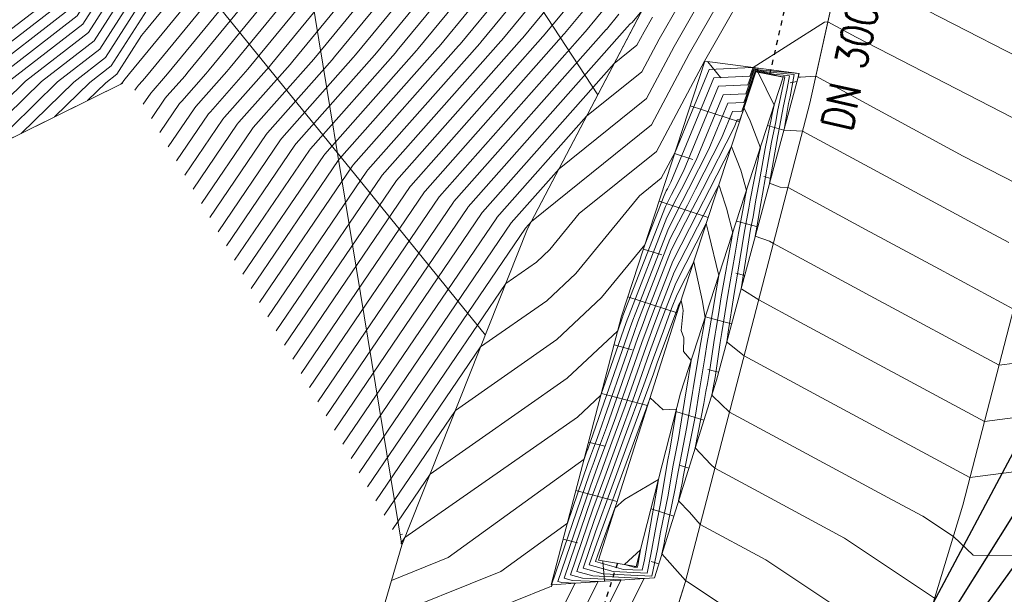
# Model space of a CAD drawing. Header units: metres. Extents: x 3490449 to 3490968, y 5754217 to 5754743.
# Tile 37 of 212: x 3490619 to 3490639, y 5754357 to 5754368. Entities that reach past the tile are written whole.
import ezdxf

# ---------------------------------------------------------------- set-up
doc = ezdxf.new("R2010")
doc.units = ezdxf.units.M
doc.header["$LTSCALE"] = 0.25
doc.linetypes.add('Kartierung-07$0$AUSGEZOGEN', pattern=[0])
doc.linetypes.add('Kartierung-07$0$STRICHLINIE', pattern=[19.05, 12.7, -6.35])
for name, color, linetype, lineweight, true_color in [('Kartierung-07$0$$BOESCHUNG', 7, 'Continuous', 18, 0x82563a), ('Kartierung-07$0$$BRUCH', 7, 'Continuous', 18, 0x82563a), ('Kartierung-07$0$$HOEHEN_Haupt', 7, 'Continuous', 18, 0x82563a), ('Kartierung-07$0$$HOEHEN_Mittel', 7, 'Continuous', 18, 0x82563a), ('Kartierung-07$0$B_Befestigt', 7, 'Continuous', 18, 0x82563a), ('Kartierung-07$0$B_Boeschung_OK', 7, 'Continuous', 18, 0x82563a), ('Kartierung-07$0$B_Boeschung_UK', 7, 'Continuous', 18, 0x82563a), ('Kartierung-07$0$Hilfe_DGM', 7, 'Continuous', 18, 0x82563a)]:
    doc.layers.add(name, color=color, linetype=linetype, lineweight=lineweight, true_color=true_color)
for name, color, linetype, true_color in [('Kartierung-07$0$B_Gasleitung_Schrift', 7, 'Kartierung-07$0$AUSGEZOGEN', 0x82563a), ('Kartierung-07$0$B_RW-Leitung_Aus', 7, 'Kartierung-07$0$STRICHLINIE', 0x82563a), ('Kartierung-07$0$B_RW-Leitung_Schrift_Aus', 7, 'Kartierung-07$0$AUSGEZOGEN', 0x82563a), ('Kartierung-07$0$B_Stromleitung_Schrift', 7, 'Kartierung-07$0$AUSGEZOGEN', 0x82563a), ('Kartierung-07$0$B_Wasserleitung_Schrift', 7, 'Kartierung-07$0$AUSGEZOGEN', 0x82563a)]:
    doc.layers.add(name, color=color, linetype=linetype, true_color=true_color)
doc.styles.add('Kartierung-07$0$STANDARD', font='romans.shx', dxfattribs={"width": 0.8})

msp = doc.modelspace()

# ---------------------------------------------------------------- linework, layer by layer
at = {"layer": 'Kartierung-07$0$$BOESCHUNG', "ltscale": 0.02}
for p, q in [((3490625.237, 5754374.844), (3490630.632, 5754366.568)), ((3490620.937, 5754370.973, 151.906), (3490628.393, 5754361.781, 148.577)), ((3490632.828, 5754367.229), (3490633.082, 5754366.907)), ((3490633.82, 5754367.101), (3490633.809, 5754367.019)), ((3490634.602, 5754366.834), (3490634.467, 5754366.811)), ((3490632.473, 5754366.349), (3490633.457, 5754366.028)), ((3490634.342, 5754365.868), (3490634.016, 5754365.956)), ((3490632.163, 5754365.398), (3490632.527, 5754365.28)), ((3490634.081, 5754364.903), (3490633.943, 5754364.94)), ((3490631.853, 5754364.447), (3490632.834, 5754364.127)), ((3490633.821, 5754363.937), (3490633.397, 5754364.052)), ((3490631.543, 5754363.497), (3490631.906, 5754363.378)), ((3490633.561, 5754362.972), (3490633.385, 5754363.019)), ((3490631.233, 5754362.546), (3490632.213, 5754362.226)), ((3490633.3, 5754362.006), (3490632.777, 5754362.147)), ((3490630.957, 5754361.585), (3490631.316, 5754361.491)), ((3490633.04, 5754361.041), (3490632.828, 5754361.098)), ((3490630.704, 5754360.618), (3490631.625, 5754360.377)), ((3490632.746, 5754360.085), (3490632.189, 5754360.26)), ((3490630.451, 5754359.65), (3490630.773, 5754359.566)), ((3490632.447, 5754359.131), (3490632.26, 5754359.189)), ((3490630.198, 5754358.683), (3490631.019, 5754358.468)), ((3490632.147, 5754358.177), (3490631.694, 5754358.319)), ((3490626.696, 5754357.805), (3490626.742, 5754357.813)), ((3490629.945, 5754357.715), (3490630.23, 5754357.641)), ((3490630.764, 5754356.88), (3490630.736, 5754357.285)), ((3490631.848, 5754357.222), (3490631.699, 5754357.269))]:
    msp.add_line(p, q, dxfattribs=at)
at = {"layer": 'Kartierung-07$0$$BRUCH', "ltscale": 0.02}
for p, q in [((3490634.861, 5754366.401), (3490636.858, 5754375.441)), ((3490629.235, 5754363.899), (3490633.455, 5754371.957)), ((3490637.908, 5754358.394), (3490640.702, 5754369.225)), ((3490631.107, 5754362.16), (3490632.763, 5754367.237)), ((3490632.763, 5754367.237), (3490634.646, 5754366.995)), ((3490632.248, 5754362.336), (3490633.783, 5754367.024)), ((3490634.646, 5754366.995), (3490632.998, 5754360.886)), ((3490633.783, 5754367.024), (3490634.329, 5754366.919)), ((3490614.22, 5754363.359), (3490621.17, 5754366.804)), ((3490634.329, 5754366.919), (3490632.283, 5754360.626)), ((3490632.373, 5754356.856), (3490634.861, 5754366.401)), ((3490626.73, 5754357.596), (3490629.235, 5754363.899)), ((3490630.648, 5754357.3), (3490632.248, 5754362.336)), ((3490629.707, 5754356.806), (3490631.107, 5754362.16)), ((3490632.998, 5754360.886), (3490631.762, 5754356.949)), ((3490632.283, 5754360.626), (3490631.401, 5754357.17)), ((3490635.114, 5754349.196), (3490637.908, 5754358.394)), ((3490631.401, 5754357.17), (3490630.648, 5754357.3)), ((3490631.762, 5754356.949), (3490629.707, 5754356.806)), ((3490630.017, 5754349.286), (3490632.373, 5754356.856))]:
    msp.add_line(p, q, dxfattribs=at)
at = {"layer": 'Kartierung-07$0$$HOEHEN_Haupt', "ltscale": 0.02}
for points in [[(3490617.824, 5754365.145), (3490619.552, 5754366.834), (3490620.598, 5754367.643), (3490622.944, 5754371.308), (3490622.988, 5754371.362), (3490624.725, 5754373.474), (3490625.688, 5754374.111), (3490626.075, 5754375.388), (3490626.055, 5754375.821), (3490625.637, 5754376.774), (3490624.716, 5754377.986), (3490623.596, 5754379.458), (3490625.288, 5754382.494), (3490626.521, 5754384.719), (3490628.637, 5754385.95), (3490628.783, 5754386.072), (3490630.113, 5754387.249), (3490631.211, 5754389.427), (3490631.767, 5754390.531), (3490632.911, 5754391.63), (3490632.733, 5754392.335)], [(3490627.092, 5754387.19), (3490626.195, 5754385.404), (3490625.129, 5754384.783), (3490624.739, 5754384.08), (3490622.843, 5754380.677), (3490620.902, 5754377.419), (3490622.568, 5754375.135), (3490622.74, 5754374.755), (3490622.825, 5754373.732), (3490622.868, 5754372.902), (3490620.033, 5754368.472), (3490617.954, 5754366.865), (3490614.518, 5754363.507)], [(3490636.116, 5754386.589), (3490634.615, 5754383.988), (3490634.265, 5754381.89), (3490635.004, 5754381.971), (3490635.295, 5754381.746), (3490635.84, 5754381.17), (3490635.728, 5754380.396), (3490635.58, 5754379.888), (3490634.344, 5754376.743), (3490634.263, 5754376.481), (3490634.176, 5754376.2), (3490634.136, 5754376.076), (3490634.063, 5754375.844), (3490633.617, 5754374.921), (3490631.147, 5754373.227), (3490630.068, 5754371.927), (3490628.114, 5754370.635), (3490625.39, 5754367.323), (3490625.342, 5754367.265), (3490624.056, 5754365.81), (3490624.025, 5754365.776), (3490622.901, 5754364.123)], [(3490629.545, 5754384.799), (3490629.572, 5754384.171), (3490630.077, 5754383.317), (3490631.252, 5754381.09), (3490631.347, 5754380.966), (3490631.331, 5754380.953), (3490633.21, 5754377.41), (3490633.711, 5754376.769), (3490634.002, 5754377.12), (3490633.706, 5754376.366), (3490633.705, 5754376.362), (3490633.704, 5754376.357), (3490633.703, 5754376.356), (3490633.702, 5754376.352), (3490633.695, 5754376.337), (3490630.044, 5754373.834), (3490629.622, 5754373.325), (3490626.984, 5754371.581), (3490623.308, 5754367.111), (3490623.244, 5754367.033), (3490622.628, 5754366.337), (3490622.589, 5754366.293), (3490622.073, 5754365.535)], [(3490627.913, 5754384.655), (3490626.364, 5754381.861), (3490626.701, 5754381.222), (3490628.492, 5754378.87), (3490628.197, 5754378.628), (3490628.455, 5754378.14), (3490628.202, 5754377.326), (3490628.592, 5754374.906), (3490628.377, 5754374.195), (3490625.855, 5754372.528), (3490621.306, 5754366.997), (3490621.191, 5754366.857), (3490621.163, 5754366.814), (3490621.151, 5754366.804), (3490621.13, 5754366.784)], [(3490638.927, 5754383.222), (3490638.194, 5754383.355), (3490637.814, 5754383.066), (3490637.376, 5754381.993), (3490637.248, 5754381.822), (3490636.552, 5754381.245), (3490636.345, 5754381.408), (3490636.267, 5754381.387), (3490636.101, 5754380.243), (3490635.795, 5754379.188), (3490634.983, 5754377.12), (3490634.821, 5754376.599), (3490634.648, 5754376.042), (3490634.57, 5754375.796), (3490634.424, 5754375.336), (3490633.54, 5754373.504), (3490632.25, 5754372.62), (3490630.515, 5754370.528), (3490629.244, 5754369.688), (3490627.472, 5754367.534), (3490627.441, 5754367.497), (3490625.483, 5754365.284), (3490625.461, 5754365.258), (3490623.729, 5754362.712)], [(3490630.373, 5754368.742), (3490629.554, 5754367.746), (3490629.54, 5754367.729), (3490626.911, 5754364.757), (3490626.897, 5754364.741), (3490624.557, 5754361.3)], [(3490631.721, 5754368.116), (3490631.555, 5754367.826), (3490631.413, 5754367.557), (3490630.96, 5754367.194), (3490628.338, 5754364.23), (3490628.333, 5754364.224), (3490625.385, 5754359.888)], [(3490646.853, 5754365.145), (3490644.4, 5754365.088), (3490641.161, 5754365.355), (3490639.781, 5754365.656), (3490635.779, 5754367.717), (3490635.219, 5754368.021), (3490635.148, 5754368.017), (3490633.729, 5754367.113), (3490633.708, 5754367.115), (3490633.705, 5754367.116), (3490633.704, 5754367.112), (3490632.854, 5754367.073), (3490632.173, 5754365.428), (3490631.897, 5754364.908), (3490631.462, 5754364.558), (3490630.194, 5754363.008), (3490629.616, 5754362.464), (3490628.299, 5754361.545), (3490626.213, 5754358.477)], [(3490626.293, 5754356.101), (3490628.701, 5754357.073), (3490630.028, 5754358.033), (3490630.435, 5754359.225), (3490630.488, 5754359.367), (3490630.547, 5754359.528), (3490630.619, 5754359.725), (3490631.356, 5754361.835), (3490631.434, 5754362.046), (3490631.499, 5754362.22), (3490632.069, 5754363.69), (3490632.418, 5754364.372), (3490632.579, 5754364.687), (3490633.099, 5754365.703), (3490633.32, 5754366.238), (3490633.505, 5754366.246), (3490633.782, 5754367.025), (3490633.828, 5754367.015), (3490634.147, 5754366.36), (3490634.103, 5754366.154), (3490634.096, 5754366.112), (3490633.968, 5754365.497), (3490633.871, 5754364.935), (3490633.775, 5754364.44), (3490633.726, 5754364.141), (3490633.679, 5754363.894), (3490633.488, 5754362.701), (3490633.504, 5754362.695), (3490633.84, 5754362.485), (3490634.674, 5754362.034), (3490638.338, 5754360.061), (3490640.12, 5754360.294)], [(3490636.599, 5754354.084), (3490632.42, 5754356.869), (3490632.382, 5754356.89), (3490632.325, 5754356.953), (3490631.911, 5754357.424), (3490631.954, 5754357.627), (3490631.965, 5754357.686), (3490632.177, 5754358.728), (3490632.233, 5754359.06), (3490632.409, 5754359.955), (3490632.519, 5754360.641), (3490632.534, 5754360.717), (3490632.669, 5754361.522), (3490632.685, 5754361.634), (3490632.743, 5754361.969), (3490632.744, 5754361.975), (3490632.77, 5754362.125), (3490632.717, 5754362.452), (3490632.544, 5754363.24), (3490632.214, 5754362.594), (3490632.105, 5754362.314), (3490631.94, 5754361.869), (3490631.742, 5754361.332), (3490631.554, 5754360.793), (3490631.162, 5754359.726), (3490630.842, 5754358.855), (3490630.561, 5754358.089), (3490630.213, 5754357.072), (3490630.534, 5754356.984), (3490631.556, 5754356.935), (3490629.841, 5754353.546)]]:
    msp.add_lwpolyline(points, dxfattribs=at)
at = {"layer": 'Kartierung-07$0$$HOEHEN_Mittel', "ltscale": 0.02}
for points in [[(3490636.117, 5754395.422), (3490636.623, 5754393.427), (3490633.384, 5754390.319), (3490632.684, 5754388.93), (3490631.783, 5754388.073), (3490631.348, 5754387.748), (3490629.208, 5754385.853), (3490628.827, 5754385.537), (3490627.356, 5754384.681), (3490625.617, 5754381.543), (3490625.22, 5754380.83), (3490627.318, 5754378.074), (3490627.35, 5754378.031), (3490627.399, 5754377.92), (3490627.515, 5754377.179), (3490627.758, 5754375.671), (3490627.302, 5754374.161), (3490625.403, 5754372.906), (3490621.979, 5754368.743), (3490621.892, 5754368.638), (3490620.937, 5754367.145), (3490620.511, 5754366.816), (3490619.808, 5754366.129)], [(3490634.989, 5754394.393), (3490635.385, 5754392.828), (3490632.845, 5754390.39), (3490631.827, 5754388.37), (3490631.604, 5754388.157), (3490631.496, 5754388.076), (3490629.066, 5754385.926), (3490628.763, 5754385.675), (3490627.078, 5754384.694), (3490625.507, 5754381.86), (3490624.678, 5754380.373), (3490626.45, 5754378.045), (3490626.779, 5754377.612), (3490627.272, 5754376.489), (3490627.294, 5754376.345), (3490627.341, 5754376.053), (3490626.764, 5754374.145), (3490625.177, 5754373.096), (3490622.315, 5754369.616), (3490622.243, 5754369.528), (3490620.824, 5754367.311), (3490620.192, 5754366.822), (3490619.146, 5754365.801)], [(3490618.485, 5754365.473), (3490619.872, 5754366.828), (3490620.711, 5754367.477), (3490622.593, 5754370.418), (3490622.651, 5754370.489), (3490624.951, 5754373.285), (3490626.226, 5754374.128), (3490626.737, 5754375.818), (3490626.729, 5754376.005), (3490626.208, 5754377.193), (3490625.583, 5754378.015), (3490624.137, 5754379.915), (3490625.398, 5754382.177), (3490626.799, 5754384.706), (3490628.7, 5754385.812), (3490628.924, 5754385.999), (3490630.97, 5754387.81), (3490631.411, 5754388.683), (3490632.306, 5754390.46), (3490634.148, 5754392.229), (3490633.861, 5754393.364)], [(3490651.255, 5754392.062), (3490643.866, 5754386.312), (3490641.449, 5754386.801), (3490638.658, 5754387.305), (3490637.215, 5754386.206), (3490635.547, 5754382.127), (3490635.478, 5754382.034), (3490636.038, 5754381.443), (3490635.877, 5754380.335), (3490635.666, 5754379.608), (3490634.6, 5754376.894), (3490634.486, 5754376.528), (3490634.365, 5754376.137), (3490634.31, 5754375.964), (3490634.207, 5754375.641), (3490633.586, 5754374.354), (3490631.589, 5754372.984), (3490630.247, 5754371.367), (3490628.566, 5754370.256), (3490626.223, 5754367.407), (3490626.182, 5754367.358), (3490624.627, 5754365.6), (3490624.599, 5754365.569), (3490623.233, 5754363.558)], [(3490652.968, 5754392.239), (3490643.654, 5754384.991), (3490640.609, 5754385.608), (3490638.503, 5754385.988), (3490637.414, 5754385.159), (3490636.157, 5754382.082), (3490635.938, 5754381.789), (3490636.137, 5754381.579), (3490635.952, 5754380.305), (3490635.709, 5754379.468), (3490634.727, 5754376.969), (3490634.598, 5754376.552), (3490634.459, 5754376.105), (3490634.397, 5754375.908), (3490634.279, 5754375.539), (3490633.571, 5754374.071), (3490631.809, 5754372.863), (3490630.336, 5754371.088), (3490628.792, 5754370.067), (3490626.639, 5754367.45), (3490626.602, 5754367.404), (3490624.912, 5754365.494), (3490624.887, 5754365.465), (3490623.398, 5754363.276)], [(3490617.163, 5754364.818), (3490619.233, 5754366.84), (3490620.485, 5754367.809), (3490623.294, 5754372.199), (3490623.324, 5754372.235), (3490624.499, 5754373.663), (3490625.151, 5754374.094), (3490625.412, 5754374.958), (3490625.381, 5754375.636), (3490625.066, 5754376.355), (3490623.849, 5754377.956), (3490623.054, 5754379), (3490625.178, 5754382.812), (3490626.242, 5754384.732), (3490628.573, 5754386.088), (3490628.641, 5754386.144), (3490629.256, 5754386.689), (3490631.01, 5754390.171), (3490631.228, 5754390.602), (3490631.674, 5754391.031), (3490631.605, 5754391.306)], [(3490616.501, 5754364.49), (3490618.913, 5754366.846), (3490620.372, 5754367.974), (3490623.645, 5754373.089), (3490623.66, 5754373.108), (3490624.273, 5754373.853), (3490624.613, 5754374.077), (3490624.749, 5754374.528), (3490624.707, 5754375.452), (3490624.495, 5754375.936), (3490622.982, 5754377.927), (3490622.513, 5754378.543), (3490625.069, 5754383.129), (3490625.964, 5754384.745), (3490628.415, 5754386.171), (3490630.476, 5754390.277)], [(3490615.84, 5754364.162), (3490618.593, 5754366.852), (3490620.259, 5754368.14), (3490623.995, 5754373.979), (3490623.997, 5754373.98), (3490624.047, 5754374.042), (3490624.075, 5754374.061), (3490624.087, 5754374.098), (3490624.033, 5754375.267), (3490623.924, 5754375.516), (3490622.115, 5754377.897), (3490621.971, 5754378.085), (3490624.959, 5754383.446), (3490625.686, 5754384.758), (3490627.675, 5754385.915), (3490629.348, 5754389.248)], [(3490615.179, 5754363.834), (3490618.274, 5754366.858), (3490620.146, 5754368.306), (3490623.475, 5754373.508), (3490623.454, 5754373.903), (3490623.363, 5754375.009), (3490623.359, 5754375.083), (3490623.353, 5754375.097), (3490623.166, 5754375.344), (3490621.435, 5754377.717), (3490622.131, 5754378.887), (3490624.849, 5754383.763), (3490625.407, 5754384.771), (3490626.935, 5754385.66), (3490628.22, 5754388.219)], [(3490637.015, 5754387.252), (3490635.565, 5754383.705), (3490635.038, 5754382.792), (3490634.916, 5754382.057), (3490635.175, 5754382.085), (3490635.277, 5754382.006), (3490635.939, 5754381.307), (3490635.802, 5754380.366), (3490635.623, 5754379.748), (3490634.472, 5754376.818), (3490634.375, 5754376.504), (3490634.27, 5754376.168), (3490634.223, 5754376.02), (3490634.135, 5754375.742), (3490633.602, 5754374.637), (3490631.368, 5754373.106), (3490630.157, 5754371.647), (3490628.34, 5754370.446), (3490625.806, 5754367.365), (3490625.762, 5754367.311), (3490624.341, 5754365.705), (3490624.312, 5754365.672), (3490623.067, 5754363.841)], [(3490633.035, 5754387.04), (3490631.772, 5754383.623), (3490632.314, 5754381.39), (3490633.742, 5754381.546), (3490633.997, 5754381.574), (3490634.493, 5754381.628), (3490635.351, 5754380.965), (3490635.543, 5754380.761), (3490635.504, 5754380.488), (3490635.451, 5754380.308), (3490633.962, 5754376.517), (3490633.928, 5754376.409), (3490633.892, 5754376.294), (3490633.876, 5754376.244), (3490633.846, 5754376.149), (3490633.664, 5754375.771), (3490630.486, 5754373.591), (3490629.8, 5754372.765), (3490627.436, 5754371.203), (3490624.141, 5754367.196), (3490624.083, 5754367.126), (3490623.199, 5754366.127), (3490623.163, 5754366.086), (3490622.404, 5754364.97)], [(3490625.964, 5754386.161), (3490625.455, 5754385.148), (3490624.851, 5754384.796), (3490624.63, 5754384.397), (3490623.554, 5754382.468), (3490620.37, 5754377.12), (3490621.77, 5754375.201), (3490622.124, 5754374.419), (3490622.195, 5754373.56), (3490622.261, 5754372.296), (3490619.92, 5754368.637), (3490617.634, 5754366.871), (3490614.201, 5754363.515), (3490614.107, 5754363.418), (3490613.643, 5754362.911)], [(3490634.191, 5754385.183), (3490633.615, 5754381.724), (3490634.834, 5754381.857), (3490635.314, 5754381.486), (3490635.741, 5754381.034), (3490635.653, 5754380.427), (3490635.537, 5754380.028), (3490634.217, 5754376.668), (3490634.151, 5754376.457), (3490634.081, 5754376.231), (3490634.05, 5754376.132), (3490633.991, 5754375.946), (3490633.633, 5754375.204), (3490630.927, 5754373.348), (3490629.979, 5754372.206), (3490627.888, 5754370.824), (3490624.974, 5754367.28), (3490624.923, 5754367.219), (3490623.77, 5754365.916), (3490623.738, 5754365.879), (3490622.736, 5754364.405)], [(3490629.08, 5754384.985), (3490628.469, 5754384.629), (3490627.561, 5754382.99), (3490628.521, 5754381.17), (3490629.634, 5754379.708), (3490629.451, 5754379.558), (3490630.586, 5754377.417), (3490629.64, 5754374.375), (3490629.383, 5754374.198), (3490629.354, 5754374.163), (3490626.307, 5754372.149), (3490622.058, 5754366.984), (3490621.984, 5754366.894), (3490621.772, 5754366.653), (3490621.727, 5754366.603), (3490621.576, 5754366.382)], [(3490629.143, 5754384.847), (3490628.748, 5754384.617), (3490628.159, 5754383.554), (3490629.432, 5754381.143), (3490630.205, 5754380.127), (3490630.078, 5754380.023), (3490631.651, 5754377.055), (3490631.029, 5754375.055), (3490629.603, 5754374.077), (3490629.443, 5754373.884), (3490626.533, 5754371.96), (3490622.475, 5754367.026), (3490622.404, 5754366.94), (3490622.057, 5754366.548), (3490622.014, 5754366.5), (3490621.742, 5754366.099)], [(3490627.634, 5754384.668), (3490625.766, 5754381.296), (3490625.791, 5754381.249), (3490627.921, 5754378.451), (3490627.818, 5754378.366), (3490627.696, 5754378.267), (3490627.736, 5754378.012), (3490628.175, 5754375.288), (3490627.839, 5754374.178), (3490625.629, 5754372.717), (3490621.642, 5754367.87), (3490621.542, 5754367.748), (3490621.05, 5754366.98), (3490620.831, 5754366.81), (3490620.469, 5754366.457)], [(3490628.191, 5754384.642), (3490626.962, 5754382.425), (3490627.611, 5754381.196), (3490629.063, 5754379.289), (3490628.824, 5754379.093), (3490629.521, 5754377.779), (3490628.838, 5754375.584), (3490629.009, 5754374.523), (3490628.915, 5754374.212), (3490626.081, 5754372.338), (3490621.642, 5754366.942), (3490621.565, 5754366.848), (3490621.486, 5754366.759), (3490621.44, 5754366.707), (3490621.411, 5754366.664)], [(3490629.207, 5754384.709), (3490629.026, 5754384.604), (3490628.757, 5754384.119), (3490630.342, 5754381.117), (3490630.776, 5754380.546), (3490630.705, 5754380.488), (3490632.716, 5754376.693), (3490632.418, 5754375.734), (3490629.824, 5754373.955), (3490629.532, 5754373.604), (3490626.759, 5754371.771), (3490622.891, 5754367.069), (3490622.824, 5754366.987), (3490622.343, 5754366.443), (3490622.302, 5754366.396), (3490621.908, 5754365.817)], [(3490639.768, 5754384.415), (3490638.348, 5754384.672), (3490637.614, 5754384.112), (3490636.766, 5754382.038), (3490636.519, 5754381.706), (3490636.303, 5754381.527), (3490636.239, 5754381.578), (3490636.215, 5754381.571), (3490636.026, 5754380.274), (3490635.752, 5754379.328), (3490634.855, 5754377.045), (3490634.709, 5754376.576), (3490634.554, 5754376.073), (3490634.483, 5754375.852), (3490634.351, 5754375.438), (3490633.555, 5754373.787), (3490632.03, 5754372.741), (3490630.425, 5754370.808), (3490629.018, 5754369.878), (3490627.056, 5754367.492), (3490627.021, 5754367.45), (3490625.198, 5754365.389), (3490625.174, 5754365.362), (3490623.564, 5754362.994)], [(3490640.268, 5754380.225), (3490637.874, 5754381.089), (3490637.788, 5754381.293), (3490637.049, 5754380.681), (3490636.557, 5754381.07), (3490636.372, 5754381.018), (3490636.251, 5754380.182), (3490635.881, 5754378.907), (3490635.238, 5754377.271), (3490635.044, 5754376.647), (3490634.837, 5754375.979), (3490634.743, 5754375.684), (3490634.568, 5754375.133), (3490633.509, 5754372.937), (3490632.692, 5754372.377), (3490630.693, 5754369.969), (3490629.696, 5754369.31), (3490628.305, 5754367.619), (3490628.281, 5754367.59), (3490626.054, 5754365.073), (3490626.035, 5754365.051), (3490624.061, 5754362.147)], [(3490642.509, 5754378.434), (3490638.252, 5754379.971), (3490637.708, 5754380.168), (3490637.531, 5754380.592), (3490637.298, 5754380.399), (3490636.663, 5754380.901), (3490636.424, 5754380.834), (3490636.325, 5754380.152), (3490635.924, 5754378.767), (3490635.366, 5754377.346), (3490635.156, 5754376.67), (3490634.931, 5754375.947), (3490634.83, 5754375.629), (3490634.64, 5754375.031), (3490633.493, 5754372.654), (3490632.912, 5754372.256), (3490630.782, 5754369.69), (3490629.922, 5754369.121), (3490628.721, 5754367.661), (3490628.701, 5754367.636), (3490626.34, 5754364.967), (3490626.323, 5754364.948), (3490624.226, 5754361.865)], [(3490622.239, 5754365.252), (3490622.876, 5754366.189), (3490622.914, 5754366.232), (3490623.663, 5754367.079), (3490623.724, 5754367.153), (3490627.21, 5754371.392)], [(3490627.662, 5754371.013), (3490624.557, 5754367.238), (3490624.503, 5754367.172), (3490623.485, 5754366.021), (3490623.45, 5754365.983), (3490622.57, 5754364.688)], [(3490629.47, 5754369.499), (3490627.889, 5754367.577), (3490627.861, 5754367.543), (3490625.769, 5754365.178), (3490625.748, 5754365.155), (3490623.895, 5754362.429)], [(3490633.868, 5754369.188), (3490632.757, 5754367.24), (3490631.8, 5754365.438), (3490630.265, 5754364.204), (3490629.679, 5754363.487), (3490629.411, 5754363.236), (3490628.802, 5754362.811), (3490626.048, 5754358.759)], [(3490630.148, 5754368.931), (3490629.138, 5754367.704), (3490629.12, 5754367.682), (3490626.625, 5754364.862), (3490626.61, 5754364.845), (3490624.392, 5754361.582)], [(3490625.882, 5754359.041), (3490629.195, 5754363.913), (3490629.195, 5754363.914), (3490629.312, 5754364.046), (3490631.703, 5754365.968), (3490632.457, 5754367.386), (3490633.331, 5754368.92)], [(3490630.599, 5754368.553), (3490629.971, 5754367.788), (3490629.96, 5754367.775), (3490627.196, 5754364.651), (3490627.184, 5754364.638), (3490624.723, 5754361.018)], [(3490632.795, 5754368.652), (3490632.156, 5754367.533), (3490631.606, 5754366.497), (3490629.861, 5754365.095), (3490628.91, 5754364.019), (3490628.908, 5754364.017), (3490625.717, 5754359.324)], [(3490640.07, 5754366.775), (3490636.679, 5754368.521)], [(3490624.889, 5754360.735), (3490627.471, 5754364.534), (3490627.482, 5754364.546), (3490630.38, 5754367.821), (3490630.387, 5754367.831), (3490630.825, 5754368.363)], [(3490632.258, 5754368.384), (3490631.856, 5754367.679), (3490631.51, 5754367.027), (3490630.411, 5754366.144), (3490628.624, 5754364.124), (3490628.62, 5754364.12), (3490625.551, 5754359.606)], [(3490625.054, 5754360.453), (3490627.759, 5754364.431), (3490627.767, 5754364.441), (3490630.799, 5754367.868), (3490630.804, 5754367.873), (3490631.051, 5754368.174)], [(3490631.51, 5754368.243), (3490631.318, 5754368.012), (3490631.277, 5754367.985), (3490631.22, 5754367.915), (3490631.219, 5754367.914), (3490628.053, 5754364.335), (3490628.046, 5754364.327), (3490625.22, 5754360.171)], [(3490626.379, 5754358.195), (3490627.796, 5754360.279), (3490629.82, 5754361.693), (3490630.71, 5754362.529), (3490631.571, 5754363.582), (3490631.953, 5754364.566), (3490631.998, 5754364.656), (3490632.02, 5754364.697), (3490632.088, 5754364.83), (3490632.947, 5754366.906), (3490633.664, 5754366.939), (3490633.72, 5754367.097), (3490633.851, 5754367.07), (3490634.639, 5754366.993), (3490634.626, 5754366.921), (3490634.672, 5754366.922), (3490634.98, 5754366.941), (3490637.916, 5754365.349), (3490639.493, 5754364.537), (3490640.036, 5754364.418), (3490643.739, 5754364.113), (3490646.544, 5754364.178)], [(3490626.525, 5754356.896), (3490627.652, 5754357.351), (3490630.362, 5754359.31), (3490630.41, 5754359.452), (3490630.417, 5754359.469), (3490630.424, 5754359.488), (3490630.432, 5754359.512), (3490631.279, 5754361.936), (3490631.333, 5754362.081), (3490631.377, 5754362.202), (3490632.04, 5754363.909), (3490632.313, 5754364.443), (3490632.439, 5754364.69), (3490632.846, 5754365.485), (3490633.227, 5754366.405), (3490633.545, 5754366.419), (3490633.767, 5754367.043), (3490634.28, 5754366.934), (3490634.361, 5754366.927), (3490634.349, 5754366.862), (3490634.214, 5754366.234), (3490634.178, 5754366.034), (3490634.093, 5754365.624), (3490633.916, 5754364.592), (3490633.88, 5754364.407), (3490633.808, 5754363.97), (3490633.801, 5754363.934), (3490633.772, 5754363.756), (3490634.056, 5754363.651), (3490634.132, 5754363.604), (3490636.057, 5754362.564), (3490638.627, 5754361.18), (3490639.877, 5754361.343)], [(3490626.545, 5754357.912), (3490627.293, 5754359.014), (3490630.025, 5754360.922), (3490631.03, 5754361.866), (3490631.125, 5754362.137), (3490631.13, 5754362.152), (3490631.135, 5754362.164), (3490631.982, 5754364.347), (3490632.103, 5754364.585), (3490632.159, 5754364.695), (3490632.341, 5754365.048), (3490633.041, 5754366.739), (3490633.624, 5754366.765), (3490633.736, 5754367.079), (3490633.994, 5754367.025), (3490634.547, 5754366.971), (3490634.464, 5754366.528), (3490634.436, 5754366.394), (3490634.344, 5754365.88), (3490634.343, 5754365.878), (3490634.341, 5754365.866), (3490634.344, 5754365.865), (3490634.715, 5754365.842), (3490638.439, 5754363.83), (3490638.821, 5754363.624)], [(3490626.71, 5754357.63), (3490626.79, 5754357.748), (3490630.23, 5754360.15), (3490630.696, 5754360.588), (3490631.202, 5754362.036), (3490631.232, 5754362.116), (3490631.256, 5754362.183), (3490632.011, 5754364.128), (3490632.208, 5754364.514), (3490632.299, 5754364.692), (3490632.593, 5754365.267), (3490633.134, 5754366.572), (3490633.584, 5754366.592), (3490633.751, 5754367.061), (3490634.137, 5754366.979), (3490634.454, 5754366.949), (3490634.406, 5754366.695), (3490634.325, 5754366.314), (3490634.261, 5754365.957), (3490634.218, 5754365.751), (3490634.057, 5754364.811), (3490634.27, 5754364.732), (3490634.423, 5754364.723), (3490635.966, 5754363.889), (3490637.439, 5754363.094), (3490638.915, 5754362.299)], [(3490626.06, 5754355.306), (3490629.678, 5754356.766), (3490629.708, 5754356.774), (3490629.725, 5754356.807), (3490629.715, 5754356.808), (3490629.712, 5754356.809), (3490630.461, 5754358.998), (3490630.559, 5754359.265), (3490630.67, 5754359.568), (3490630.806, 5754359.939), (3490631.433, 5754361.734), (3490631.535, 5754362.01), (3490631.62, 5754362.239), (3490632.098, 5754363.471), (3490632.523, 5754364.302), (3490632.719, 5754364.685), (3490633.351, 5754365.921), (3490633.413, 5754366.071), (3490633.465, 5754366.073), (3490633.547, 5754366.304), (3490633.666, 5754366.05), (3490633.872, 5754365.513), (3490633.842, 5754365.371), (3490633.826, 5754365.278), (3490633.67, 5754364.473), (3490633.643, 5754364.311), (3490633.557, 5754363.854), (3490633.419, 5754362.994), (3490633.349, 5754362.608), (3490633.227, 5754361.803), (3490633.224, 5754361.785), (3490633.203, 5754361.646), (3490633.222, 5754361.631), (3490633.548, 5754361.366), (3490635.008, 5754360.58), (3490638.049, 5754358.942), (3490640.364, 5754359.244)], [(3490629.742, 5754355.967), (3490630.183, 5754356.839), (3490629.92, 5754356.852), (3490629.837, 5754356.874), (3490630.486, 5754358.77), (3490630.629, 5754359.162), (3490630.793, 5754359.607), (3490630.993, 5754360.152), (3490631.51, 5754361.634), (3490631.637, 5754361.975), (3490631.741, 5754362.258), (3490632.127, 5754363.252), (3490632.628, 5754364.231), (3490632.859, 5754364.683), (3490633.296, 5754365.538), (3490633.483, 5754365.068), (3490633.597, 5754364.666), (3490633.565, 5754364.506), (3490633.561, 5754364.481), (3490633.435, 5754363.814), (3490633.364, 5754363.373), (3490633.221, 5754362.576), (3490633.133, 5754361.997), (3490633.104, 5754361.832), (3490633.086, 5754361.715), (3490633.072, 5754361.632), (3490632.97, 5754360.94), (3490632.958, 5754360.872), (3490632.92, 5754360.666), (3490632.917, 5754360.65), (3490632.905, 5754360.59), (3490632.926, 5754360.568), (3490633.257, 5754360.247), (3490636.501, 5754358.501), (3490637.111, 5754358.172), (3490637.718, 5754357.768), (3490638.114, 5754357.397), (3490639.775, 5754357.374)], [(3490629.775, 5754355.16), (3490630.641, 5754356.871), (3490630.124, 5754356.896), (3490629.963, 5754356.94), (3490630.511, 5754358.543), (3490630.7, 5754359.06), (3490630.916, 5754359.647), (3490631.18, 5754360.366), (3490631.588, 5754361.533), (3490631.738, 5754361.94), (3490631.862, 5754362.277), (3490632.156, 5754363.033), (3490632.732, 5754364.16), (3490632.999, 5754364.68), (3490633.046, 5754364.772), (3490633.066, 5754364.722), (3490633.083, 5754364.659), (3490633.199, 5754364.312), (3490633.321, 5754363.819), (3490633.313, 5754363.775), (3490633.309, 5754363.752), (3490633.092, 5754362.544), (3490633.038, 5754362.191), (3490632.984, 5754361.88), (3490632.972, 5754361.799), (3490632.943, 5754361.632), (3490632.87, 5754361.134), (3490632.817, 5754360.82), (3490632.786, 5754360.658), (3490632.748, 5754360.419), (3490632.574, 5754359.535), (3490632.886, 5754359.204), (3490632.965, 5754359.128), (3490633.741, 5754358.71), (3490635.547, 5754357.738), (3490637.345, 5754356.54)], [(3490636.972, 5754355.312), (3490633.983, 5754357.303), (3490632.673, 5754358.009), (3490632.458, 5754358.251), (3490632.242, 5754358.479), (3490632.32, 5754358.862), (3490632.337, 5754358.959), (3490632.578, 5754360.187), (3490632.653, 5754360.649), (3490632.675, 5754360.769), (3490632.769, 5754361.328), (3490632.814, 5754361.633), (3490632.858, 5754361.884), (3490632.864, 5754361.927), (3490632.944, 5754362.385), (3490632.963, 5754362.513), (3490633.046, 5754362.972), (3490632.836, 5754363.817), (3490632.795, 5754364.006), (3490632.185, 5754362.814), (3490631.984, 5754362.295), (3490631.839, 5754361.904), (3490631.665, 5754361.433), (3490631.367, 5754360.58), (3490631.039, 5754359.686), (3490630.771, 5754358.958), (3490630.536, 5754358.316), (3490630.088, 5754357.006), (3490630.329, 5754356.94), (3490631.098, 5754356.903), (3490629.808, 5754354.353)], [(3490631.285, 5754359.766), (3490631.741, 5754361.007), (3490631.819, 5754361.231), (3490632.042, 5754361.833), (3490632.226, 5754362.333), (3490632.243, 5754362.375), (3490632.293, 5754362.474), (3490632.32, 5754362.354), (3490632.333, 5754362.273), (3490632.297, 5754361.873), (3490632.346, 5754361.727), (3490632.338, 5754361.458), (3490632.495, 5754361.278), (3490632.392, 5754360.666), (3490632.386, 5754360.633), (3490632.24, 5754359.724), (3490632.129, 5754359.16), (3490632.033, 5754358.594), (3490631.882, 5754357.853), (3490631.824, 5754357.519), (3490631.71, 5754356.981), (3490630.738, 5754357.028), (3490630.339, 5754357.138), (3490630.586, 5754357.861), (3490630.913, 5754358.753), (3490631.285, 5754359.766)], [(3490631.614, 5754357.039), (3490630.943, 5754357.072), (3490630.464, 5754357.203), (3490630.611, 5754357.634), (3490630.984, 5754358.651), (3490631.408, 5754359.805), (3490631.675, 5754360.533), (3490631.937, 5754360.291), (3490632.201, 5754360.304), (3490632.07, 5754359.492), (3490632.025, 5754359.261), (3490631.89, 5754358.46), (3490631.8, 5754358.02), (3490631.693, 5754357.412), (3490631.614, 5754357.039)], [(3490631.164, 5754358.505), (3490631.844, 5754358.905), (3490631.746, 5754358.325), (3490631.718, 5754358.187), (3490631.563, 5754357.304), (3490631.519, 5754357.098), (3490631.147, 5754357.115), (3490630.589, 5754357.269), (3490630.636, 5754357.407), (3490630.976, 5754358.334), (3490631.164, 5754358.505)], [(3490631.166, 5754357.211), (3490631.352, 5754357.159), (3490631.424, 5754357.156), (3490631.432, 5754357.196), (3490631.487, 5754357.506), (3490631.166, 5754357.211)]]:
    msp.add_lwpolyline(points, dxfattribs=at)
at = {"layer": 'Kartierung-07$0$B_Befestigt', "ltscale": 0.02}
for p, q in [((3490637.908, 5754358.394, 145.891), (3490640.702, 5754369.225, 145.891)), ((3490635.114, 5754349.196, 145.891), (3490637.908, 5754358.394, 145.891))]:
    msp.add_line(p, q, dxfattribs=at)
at = {"layer": 'Kartierung-07$0$B_Befestigt', "ltscale": 0.02, "elevation": 146.169}
msp.add_lwpolyline([(3490627.593, 5754341.352), (3490630.017, 5754349.286), (3490632.373, 5754356.856), (3490634.861, 5754366.401), (3490636.858, 5754375.441), (3490638.028, 5754381.946), (3490638.955, 5754389.833), (3490640.036, 5754397.942), (3490640.741, 5754404.731), (3490636.264, 5754408.682), (3490629.903, 5754412.025)], dxfattribs=at)
at = {"layer": 'Kartierung-07$0$B_Boeschung_OK', "ltscale": 0.02}
msp.add_lwpolyline([(3490631.762, 5754356.949), (3490629.707, 5754356.806), (3490631.107, 5754362.16), (3490632.763, 5754367.237), (3490634.646, 5754366.995), (3490632.998, 5754360.886)], close=True, dxfattribs=at)
at = {"layer": 'Kartierung-07$0$B_Boeschung_UK', "ltscale": 0.02}
for points in [[(3490626.73, 5754357.596), (3490629.235, 5754363.899), (3490633.455, 5754371.957)], [(3490604.299, 5754342.633), (3490608.064, 5754353.497), (3490612.133, 5754361.737), (3490614.22, 5754363.359), (3490621.17, 5754366.804)]]:
    msp.add_lwpolyline(points, dxfattribs=at)
msp.add_lwpolyline([(3490631.401, 5754357.17), (3490630.648, 5754357.3), (3490632.248, 5754362.336), (3490633.783, 5754367.024), (3490634.329, 5754366.919), (3490632.283, 5754360.626)], close=True, dxfattribs=at)
at = {"layer": 'Kartierung-07$0$B_Gasleitung_Schrift', "ltscale": 0.02}
msp.add_lwpolyline([(3490635.662, 5754353.333), (3490641.177, 5754363.695)], dxfattribs=at)
at = {"layer": 'Kartierung-07$0$B_RW-Leitung_Aus', "ltscale": 0.02}
for points in [[(3490634.566, 5754369.217), (3490634.056, 5754366.972)], [(3490631.024, 5754357.235), (3490628.909, 5754350.654)]]:
    msp.add_lwpolyline(points, dxfattribs=at)
at = {"layer": 'Kartierung-07$0$B_Stromleitung_Schrift', "ltscale": 0.02}
msp.add_lwpolyline([(3490642.909, 5754362.695), (3490636.063, 5754353.216)], dxfattribs=at)
at = {"layer": 'Kartierung-07$0$B_Wasserleitung_Schrift', "ltscale": 0.02}
msp.add_lwpolyline([(3490642.043, 5754363.195), (3490635.748, 5754353.152)], dxfattribs=at)
at = {"layer": 'Kartierung-07$0$Hilfe_DGM', "ltscale": 0.02}
msp.add_lwpolyline([(3490620.12, 5754326.501), (3490622.181, 5754328.434), (3490623.093, 5754329.582), (3490624.376, 5754331.866), (3490626.067, 5754336.485), (3490618.473, 5754337.417), (3490624.338, 5754349.421), (3490626.73, 5754357.596), (3490624.027, 5754374.059), (3490625.284, 5754383.272), (3490628.519, 5754386.207), (3490634.57, 5754390.163), (3490636.481, 5754390.754), (3490637.105, 5754393.661), (3490637.279, 5754396.482), (3490637.23, 5754404.934), (3490627.312, 5754410.193), (3490625.38, 5754410.516), (3490619.107, 5754410.985)], dxfattribs=at)

# ---------------------------------------------------------------- texts
at = {"layer": 'Kartierung-07$0$B_RW-Leitung_Schrift_Aus', "ltscale": 0.02, "style": 'Kartierung-07$0$STANDARD', "width": 0.8}
msp.add_text('DN 300 B', height=0.625, rotation=77.5323, dxfattribs=at).set_placement((3490635.689, 5754365.816))

doc.saveas('drawing.dxf')
